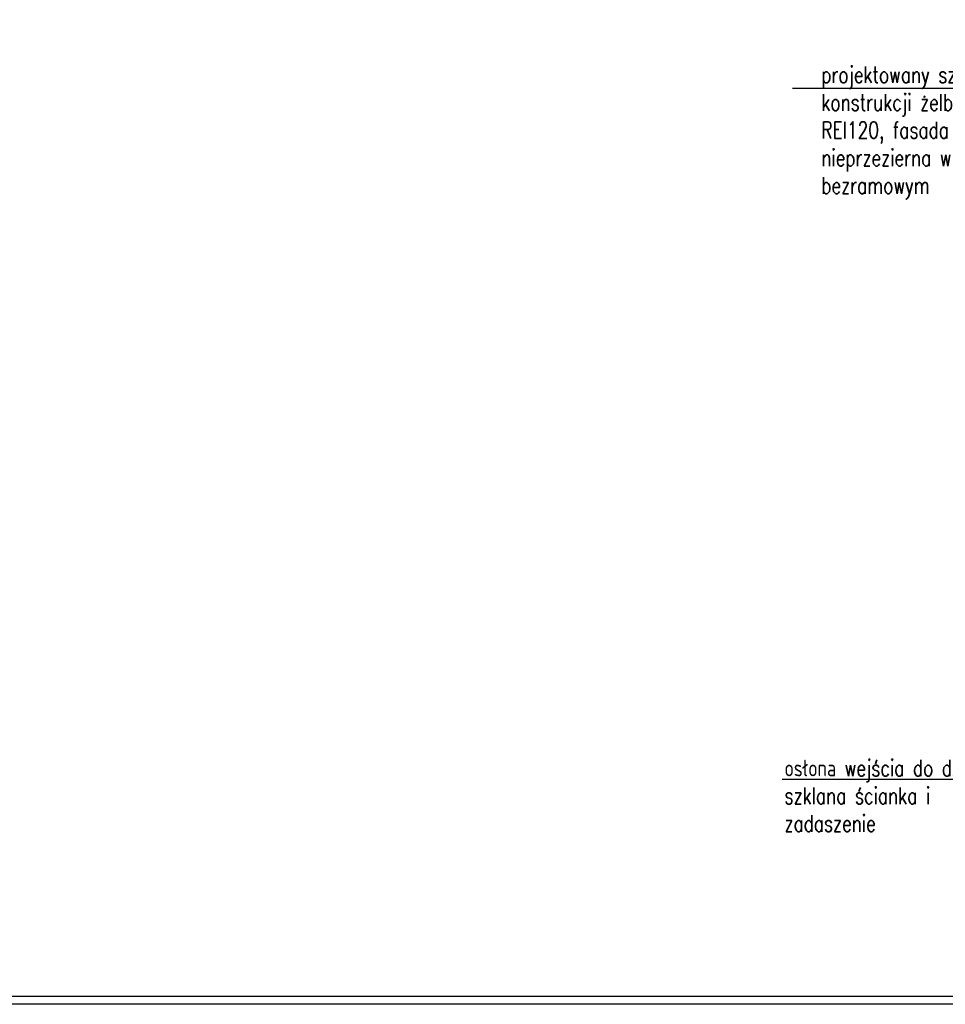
# Model space of a CAD drawing. Header units: millimetres. Extents: x -4181 to 573, y 2747 to 5176.
# Tile 3 of 14: x -1291 to -622, y 3961 to 4672. Entities that reach past the tile are written whole.
import ezdxf
from ezdxf import colors
from ezdxf.entities.mleader import LeaderData, LeaderLine
from ezdxf.math import Vec2, Vec3

# ---------------------------------------------------------------- set-up
doc = ezdxf.new("R2010")
doc.units = ezdxf.units.MM
doc.header["$LTSCALE"] = 0.2
doc.header["$MEASUREMENT"] = 0
doc.layers.add('A-opis', color=7, linetype='Continuous')
doc.styles.add('Arch-Dim', font='romans.shx', dxfattribs={"width": 0.75})

# ---------------------------------------------------------------- blocks, each defined once
blk = doc.blocks.new('_Dot')
at = {"color": 0, "linetype": 'ByBlock', "lineweight": -2}
blk.add_line((-0.5, 0), (-1, 0), dxfattribs=at)
at = {"color": 0, "linetype": 'ByBlock', "const_width": 0.5}
blk.add_lwpolyline([(-0.25, 0, 1), (0.25, 0, 1)], format="xyb", close=True, dxfattribs=at)

msp = doc.modelspace()

# ---------------------------------------------------------------- linework, layer by layer
msp.add_line((-379.477, 3966.651), (-3458.022, 3966.651))
at = {"color": 1}
msp.add_line((-551.801, 3960.939), (-2103.619, 3960.939), dxfattribs=at)

# ---------------------------------------------------------------- leaders
at = {"layer": 'A-opis'}
ml = msp.add_multileader_mtext('Standard', dxfattribs=at)
ml.set_content('\\pxt4;projektowany szyb w konstrukcji żelbetowej REI120, fasada szklana  nieprzezierna w systemie bezramowym', color=256, style='Arch-Dim')
ml.set_leader_properties(color=30)
ml.set_arrow_properties(name='DOT')
ml.build(insert=Vec2(0, 0))
ml.multileader.update_dxf_attribs({"text_left_attachment_type": 6, "text_right_attachment_type": 6, "dogleg_length": 2, "arrow_head_size": 5})
ctx = ml.context
ctx.base_point, ctx.char_height, ctx.arrow_head_size, ctx.landing_gap_size, ctx.plane_origin, ctx.plane_x_axis, ctx.plane_y_axis = Vec3(-711.68, 4622.685), 12, 5, 0.2, Vec3(818.521, 8824.572), Vec3(-1, 0), Vec3(0, -1)
ctx.left_attachment, ctx.right_attachment = 6, 6
notes = []
notes.append((ctx, [(0, (1, 1, 0), (-538.37, 4622.685), (-1, 0), 2, [(2, [(-429.998, 4595.766), (-382.225, 4622.778), (-409.5, 4672.382)], 0, [])])]))
ctx.mtext.insert, ctx.mtext.width = Vec3(-711.48, 4638.645), 189.97323
ml = msp.add_multileader_mtext('Standard', dxfattribs=at)
ml.set_content('\\pxql,t4;osłona wejścia do dźwigu: szklana ścianka i zadaszenie', color=256, style='Arch-Dim')
ml.set_leader_properties(color=30)
ml.set_arrow_properties(name='DOT')
ml.build(insert=Vec2(0, 0))
ml.multileader.update_dxf_attribs({"text_left_attachment_type": 6, "text_right_attachment_type": 6, "dogleg_length": 2, "arrow_head_size": 5})
ctx = ml.context
ctx.base_point, ctx.char_height, ctx.arrow_head_size, ctx.landing_gap_size, ctx.plane_origin, ctx.plane_y_axis = Vec3(-732.107, 4123.266), 12, 5, 0.2, Vec3(-1305.058, 8308.356), Vec3(0, -1)
ctx.left_attachment, ctx.right_attachment, ctx.text_align_type = 6, 6, 2
notes.append((ctx, [(0, (1, 1, 0), (-563.027, 4123.266), (-1, 0), 2, [(1, [(-524.87, 4076.348), (-504.692, 4200.148)], 0, [])])]))
ctx.mtext.insert, ctx.mtext.width, ctx.mtext.alignment = Vec3(-565.227, 4137.666), 172.91403, 3
for ctx, leaders in notes:
    for number, flags, end, landing, length, lines in leaders:
        leader = LeaderData()
        leader.index, (leader.has_last_leader_line, leader.has_dogleg_vector, leader.attachment_direction) = number, flags
        leader.last_leader_point, leader.dogleg_vector, leader.dogleg_length = Vec3(end), Vec3(landing), length
        for number, points, colour, breaks in lines:
            line = LeaderLine()
            line.index, line.vertices, line.color, line.breaks = number, Vec3.list(points), colors.encode_raw_color(colour), breaks
            leader.lines.append(line)
        ctx.leaders.append(leader)

doc.saveas('drawing.dxf')
